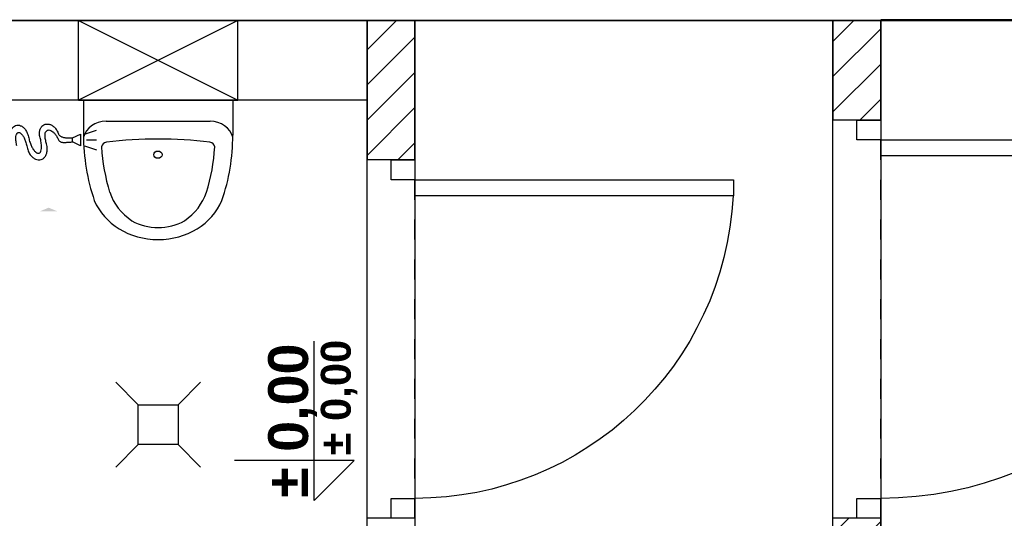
# Model space of a CAD drawing. Header units: millimetres. Extents: x 599892 to 1424040, y -105982 to -25022.
# Tile 6 of 25: x 602229 to 602476, y -27212 to -27087. Entities that reach past the tile are written whole.
import ezdxf

# ---------------------------------------------------------------- set-up
doc = ezdxf.new("R2010")
doc.units = ezdxf.units.MM
doc.header["$MEASUREMENT"] = 0
doc.linetypes.add('Przerywana 1_100', pattern=[100, 50, -50])
for name, color, linetype, lineweight in [('Drzwi ArchiCAD', 7, 'Continuous', 25), ('Drzwi ArchiCAD_Nr_pióra__21', 7, 'Continuous', 25), ('Drzwi ArchiCAD_Nr_pióra__3', 7, 'Continuous', 25), ('Drzwi ArchiCAD_Nr_pióra__4', 7, 'Continuous', 25), ('Drzwi ArchiCAD_Nr_pióra__82', 7, 'Continuous', 25), ('Opisy', 7, 'Continuous', 25), ('Opisy_Nr_pióra__6', 7, 'Continuous', 25), ('Poziomy_Nr_pióra__240', 7, 'Continuous', 25), ('Wymiary_Nr_pióra__6', 7, 'Continuous', 25), ('Wyposażenie_Nr_pióra__43', 7, 'Continuous', 25), ('Ściany_Nr_pióra__20', 7, 'Continuous', 25), ('Ściany_Nr_pióra__21', 7, 'Continuous', 25)]:
    doc.layers.add(name, color=color, linetype=linetype, lineweight=lineweight)
doc.styles.add('GENERATED_STYLE_2', font='arialbd.ttf')
pattern_1 = [(45, (600207.518, -59625.8733), (-4.4194174, 4.4194174), [])]

# ---------------------------------------------------------------- blocks, each defined once
blk = doc.blocks.new('D1 Drzwi proste 13_19')
at = {"layer": 'Drzwi ArchiCAD_Nr_pióra__21', "linetype": 'Continuous'}
for p, q in [((-500, 0), (-500, -60)), ((500, 0), (500, -60))]:
    blk.add_line(p, q, dxfattribs=at)
at = {"layer": 'Drzwi ArchiCAD_Nr_pióra__3', "linetype": 'Continuous'}
blk.add_arc((450, 0), 900, 92.5473, 180, dxfattribs=at)
at = {"layer": 'Drzwi ArchiCAD_Nr_pióra__4', "linetype": 'Continuous'}
for p, q in [((450, 900), (410, 900)), ((410, 900), (410, 0)), ((450, 0), (450, 900)), ((-450, 0), (-500, 0)), ((-500, 0), (-500, -60)), ((-450, -60), (-450, 0)), ((410, 0), (450, 0)), ((500, 0), (450, 0)), ((450, 0), (450, -60)), ((500, -60), (500, 0)), ((-500, -60), (-450, -60)), ((450, -60), (500, -60))]:
    blk.add_line(p, q, dxfattribs=at)
at = {"layer": 'Drzwi ArchiCAD_Nr_pióra__82', "linetype": 'Przerywana 1_100'}
for p, q in [((-500, 0), (500, 0)), ((-500, -120), (500, -120))]:
    blk.add_line(p, q, dxfattribs=at)
blk = doc.blocks.new('D1 Drzwi proste 13_21')
at = {"layer": 'Drzwi ArchiCAD_Nr_pióra__21', "linetype": 'Continuous'}
for p, q in [((-450, 0), (-450, -60)), ((450, 0), (450, -60))]:
    blk.add_line(p, q, dxfattribs=at)
at = {"layer": 'Drzwi ArchiCAD_Nr_pióra__3', "linetype": 'Continuous'}
blk.add_arc((400, 0), 800, 92.866, 180, dxfattribs=at)
at = {"layer": 'Drzwi ArchiCAD_Nr_pióra__4', "linetype": 'Continuous'}
for p, q in [((400, 800), (360, 800)), ((360, 800), (360, 0)), ((400, 0), (400, 800)), ((-400, 0), (-450, 0)), ((-450, 0), (-450, -60)), ((-400, -60), (-400, 0)), ((360, 0), (400, 0)), ((450, 0), (400, 0)), ((400, 0), (400, -60)), ((450, -60), (450, 0)), ((-450, -60), (-400, -60)), ((400, -60), (450, -60))]:
    blk.add_line(p, q, dxfattribs=at)
at = {"layer": 'Drzwi ArchiCAD_Nr_pióra__82', "linetype": 'Przerywana 1_100'}
for p, q in [((-450, 0), (450, 0)), ((-450, -120), (450, -120))]:
    blk.add_line(p, q, dxfattribs=at)

msp = doc.modelspace()

# ---------------------------------------------------------------- hatches: boundary and pattern name
at = {"layer": 'Ściany_Nr_pióra__20', "linetype": 'Continuous'}
h = msp.add_hatch(dxfattribs=at)
h.set_pattern_fill('Bloczki_ceramiczne', color=256, scale=0.1, angle=90, style=0, pattern_type=2)
h.set_pattern_definition(pattern_1)
h.paths.add_polyline_path([(602315.81, -27086.97), (602315.81, -27121.97), (602321.81, -27121.97), (602327.81, -27121.97), (602327.81, -27086.97)])
h = msp.add_hatch(dxfattribs=at)
h.set_pattern_fill('Bloczki_ceramiczne', color=256, scale=0.1, angle=90, style=0, pattern_type=2)
h.set_pattern_definition(pattern_1)
h.paths.add_polyline_path([(602432.81, -27086.97), (602432.81, -27111.97), (602438.81, -27111.97), (602444.81, -27111.97), (602444.81, -27086.97)])
h = msp.add_hatch(dxfattribs=at)
h.set_pattern_fill('Bloczki_ceramiczne', color=256, scale=0.1, angle=90, style=0, pattern_type=2)
h.set_pattern_definition(pattern_1)
h.paths.add_polyline_path([(602444.81, -27301.97), (602444.81, -27211.97), (602438.81, -27211.97), (602432.81, -27211.97), (602432.81, -27289.97)])

# ---------------------------------------------------------------- linework, layer by layer
at = {"layer": 'Opisy', "linetype": 'Continuous'}
for p, q in [((602315.81, -27086.97), (602210.81, -27086.97)), ((602315.81, -27289.97), (602315.81, -27086.97)), ((602432.81, -27086.97), (602327.81, -27086.97)), ((602327.81, -27086.97), (602327.81, -27289.97)), ((602432.81, -27289.97), (602432.81, -27086.97)), ((602562.81, -27086.77), (602444.81, -27086.77)), ((602444.81, -27086.77), (602444.81, -27322.77))]:
    msp.add_line(p, q, dxfattribs=at)
at = {"layer": 'Opisy_Nr_pióra__6', "linetype": 'Continuous', "extrusion": (0, 0, -1)}
msp.add_solid([(-602233.69, -27134.85), (-602237.93, -27134.85), (-602235.81, -27133.97)], dxfattribs=at)
at = {"layer": 'Poziomy_Nr_pióra__240', "linetype": 'Continuous'}
for p, q in [((602302.51, -27197.48), (602302.51, -27167.48)), ((602312.51, -27197.48), (602282.51, -27197.48)), ((602312.51, -27197.48), (602302.51, -27207.48)), ((602302.51, -27207.48), (602302.51, -27197.48))]:
    msp.add_line(p, q, dxfattribs=at)
at = {"layer": 'Wyposażenie_Nr_pióra__43', "linetype": 'Continuous'}
for p, q in [((602283.31, -27086.97), (602243.31, -27106.97)), ((602243.31, -27106.97), (602243.31, -27086.97)), ((602243.31, -27086.97), (602283.31, -27106.97)), ((602243.31, -27086.97), (602283.31, -27086.97)), ((602283.31, -27106.97), (602283.31, -27086.97)), ((602315.81, -27106.97), (602210.81, -27106.97)), ((602243.31, -27106.97), (602283.31, -27106.97)), ((602244.56, -27106.97), (602244.56, -27115.77)), ((602282.06, -27106.97), (602244.56, -27106.97)), ((602251.1, -27106.97), (602275.52, -27106.97)), ((602282.06, -27106.97), (602282.06, -27115.77)), ((602244.81, -27115.47), (602247.81, -27114.47)), ((602276.37, -27112.29), (602250.24, -27112.29)), ((602241.81, -27116.47), (602243.81, -27115.47)), ((602241.81, -27117.47), (602241.81, -27116.47)), ((602243.81, -27115.47), (602243.81, -27118.47)), ((602245.31, -27116.97), (602247.81, -27116.97)), ((602243.81, -27118.47), (602241.81, -27117.47)), ((602244.81, -27118.47), (602247.81, -27119.47)), ((602258.31, -27183.47), (602252.65, -27177.81)), ((602268.31, -27183.47), (602273.96, -27177.81)), ((602258.31, -27193.47), (602258.31, -27183.47)), ((602258.31, -27183.47), (602268.31, -27183.47)), ((602268.31, -27183.47), (602268.31, -27193.47)), ((602258.31, -27193.47), (602252.65, -27199.13)), ((602268.31, -27193.47), (602258.31, -27193.47)), ((602268.31, -27193.47), (602273.96, -27199.13))]:
    msp.add_line(p, q, dxfattribs=at)
for centre, major_axis, start_param, end_param in [((602250.24, -27117.35), (-5.83, 0), 4.712389, 6.061397), ((602276.37, -27117.35), (-5.83, 0), 3.363381, 4.712389), ((602311.57, -27115.77), (-67.01, 0), 0, 0.28569), ((602263.31, -27196.38), (-91.59, 0), 4.570129, 4.854649), ((602215.05, -27115.77), (-67.01, 0), 2.855903, 3.141593), ((602250.6, -27118.84), (-1.52, 0), 4.895254, 6.197388), ((602313.3, -27115.83), (-64.3, 0), 0.051883, 0.258047), ((602213.31, -27115.83), (-64.3, 0), 2.883545, 3.089709), ((602276.02, -27118.84), (-1.52, 0), 3.22739, 4.529524), ((602266.7, -27126.24), (-16.15, 0), 0.27757, 0.90349), ((602259.91, -27126.24), (-16.15, 0), 2.238102, 2.864023), ((602263.31, -27127.14), (-17.05, 0), 0.347487, 2.794105), ((602263.31, -27128.45), (-12.1, 0), 0.993922, 2.14767)]:
    msp.add_ellipse(centre, major_axis=major_axis, ratio=0.869531, start_param=start_param, end_param=end_param, dxfattribs=at)
msp.add_ellipse((602263.26, -27120.66), major_axis=(-1.05, 0), ratio=0.869531, dxfattribs=at)
for points, knots in [([(602226.31, -27116.47), (602226.22, -27116.18), (602226.17, -27115.88), (602226.16, -27115.57), (602226.16, -27115.31), (602226.18, -27115.04), (602226.25, -27114.79), (602226.31, -27114.56), (602226.41, -27114.34), (602226.53, -27114.15), (602226.65, -27113.96), (602226.8, -27113.8), (602226.97, -27113.66), (602227.13, -27113.53), (602227.31, -27113.43), (602227.51, -27113.36), (602227.7, -27113.29), (602227.91, -27113.26), (602228.12, -27113.26), (602228.34, -27113.26), (602228.56, -27113.3), (602228.76, -27113.38), (602228.99, -27113.46), (602229.2, -27113.59), (602229.39, -27113.74), (602229.61, -27113.92), (602229.8, -27114.13), (602229.97, -27114.36), (602230.17, -27114.64), (602230.33, -27114.95), (602230.45, -27115.27), (602230.61, -27115.65), (602230.73, -27116.06), (602230.81, -27116.47)], [0, 0, 0, 0, 1, 1, 1, 2, 2, 2, 3, 3, 3, 4, 4, 4, 5, 5, 5, 6, 6, 6, 7, 7, 7, 8, 8, 8, 9, 9, 9, 10, 10, 10, 11, 11, 11, 11]), ([(602233.81, -27116.97), (602233.68, -27116.6), (602233.59, -27116.22), (602233.54, -27115.83), (602233.5, -27115.51), (602233.49, -27115.19), (602233.53, -27114.87), (602233.56, -27114.61), (602233.63, -27114.35), (602233.74, -27114.1), (602233.83, -27113.89), (602233.96, -27113.69), (602234.12, -27113.52), (602234.27, -27113.37), (602234.44, -27113.24), (602234.64, -27113.15), (602234.83, -27113.05), (602235.04, -27113), (602235.25, -27112.98), (602235.47, -27112.95), (602235.7, -27112.97), (602235.91, -27113.02), (602236.15, -27113.07), (602236.38, -27113.16), (602236.59, -27113.28), (602236.83, -27113.42), (602237.05, -27113.59), (602237.25, -27113.78), (602237.47, -27113.99), (602237.66, -27114.24), (602237.83, -27114.5), (602238.02, -27114.81), (602238.18, -27115.13), (602238.31, -27115.47)], [0, 0, 0, 0, 1, 1, 1, 2, 2, 2, 3, 3, 3, 4, 4, 4, 5, 5, 5, 6, 6, 6, 7, 7, 7, 8, 8, 8, 9, 9, 9, 10, 10, 10, 11, 11, 11, 11]), ([(602235.31, -27117.97), (602235.19, -27117.61), (602235.08, -27117.23), (602235.01, -27116.85), (602234.95, -27116.56), (602234.91, -27116.26), (602234.9, -27115.96), (602234.89, -27115.73), (602234.91, -27115.5), (602234.96, -27115.27), (602235, -27115.1), (602235.06, -27114.94), (602235.17, -27114.8), (602235.25, -27114.69), (602235.36, -27114.59), (602235.49, -27114.53), (602235.61, -27114.47), (602235.76, -27114.45), (602235.9, -27114.46), (602236.06, -27114.47), (602236.22, -27114.52), (602236.36, -27114.59), (602236.55, -27114.67), (602236.71, -27114.78), (602236.87, -27114.91), (602237.05, -27115.06), (602237.22, -27115.23), (602237.38, -27115.42), (602237.56, -27115.63), (602237.72, -27115.86), (602237.87, -27116.1), (602238.03, -27116.38), (602238.18, -27116.67), (602238.31, -27116.97)], [0, 0, 0, 0, 1, 1, 1, 2, 2, 2, 3, 3, 3, 4, 4, 4, 5, 5, 5, 6, 6, 6, 7, 7, 7, 8, 8, 8, 9, 9, 9, 10, 10, 10, 11, 11, 11, 11]), ([(602227.81, -27118.47), (602227.73, -27118.1), (602227.66, -27117.73), (602227.62, -27117.36), (602227.58, -27117.06), (602227.57, -27116.76), (602227.58, -27116.46), (602227.59, -27116.24), (602227.61, -27116.01), (602227.67, -27115.79), (602227.71, -27115.64), (602227.77, -27115.48), (602227.86, -27115.35), (602227.94, -27115.25), (602228.03, -27115.16), (602228.14, -27115.12), (602228.25, -27115.09), (602228.37, -27115.09), (602228.48, -27115.12), (602228.63, -27115.17), (602228.75, -27115.25), (602228.86, -27115.35), (602229.01, -27115.48), (602229.14, -27115.63), (602229.26, -27115.79), (602229.4, -27116), (602229.53, -27116.23), (602229.64, -27116.46), (602229.78, -27116.75), (602229.9, -27117.05), (602230, -27117.36), (602230.12, -27117.72), (602230.22, -27118.09), (602230.31, -27118.47)], [0, 0, 0, 0, 1, 1, 1, 2, 2, 2, 3, 3, 3, 4, 4, 4, 5, 5, 5, 6, 6, 6, 7, 7, 7, 8, 8, 8, 9, 9, 9, 10, 10, 10, 11, 11, 11, 11]), ([(602230.81, -27116.47), (602230.89, -27116.86), (602231, -27117.24), (602231.13, -27117.61), (602231.24, -27117.94), (602231.36, -27118.25), (602231.51, -27118.56), (602231.64, -27118.83), (602231.79, -27119.08), (602231.95, -27119.32), (602232.08, -27119.52), (602232.23, -27119.71), (602232.4, -27119.87), (602232.53, -27120), (602232.68, -27120.12), (602232.85, -27120.2), (602232.97, -27120.27), (602233.11, -27120.31), (602233.26, -27120.31), (602233.38, -27120.3), (602233.5, -27120.25), (602233.6, -27120.17), (602233.72, -27120.07), (602233.8, -27119.92), (602233.85, -27119.77), (602233.94, -27119.56), (602233.97, -27119.34), (602233.99, -27119.12), (602234.02, -27118.81), (602234.01, -27118.5), (602233.99, -27118.19), (602233.95, -27117.78), (602233.89, -27117.37), (602233.81, -27116.97)], [0, 0, 0, 0, 1, 1, 1, 2, 2, 2, 3, 3, 3, 4, 4, 4, 5, 5, 5, 6, 6, 6, 7, 7, 7, 8, 8, 8, 9, 9, 9, 10, 10, 10, 11, 11, 11, 11]), ([(602238.31, -27116.97), (602238.35, -27117.06), (602238.4, -27117.14), (602238.47, -27117.21), (602238.53, -27117.27), (602238.6, -27117.33), (602238.67, -27117.38), (602238.75, -27117.43), (602238.83, -27117.47), (602238.92, -27117.5), (602239.01, -27117.53), (602239.11, -27117.55), (602239.2, -27117.56), (602239.31, -27117.58), (602239.41, -27117.59), (602239.51, -27117.59), (602239.63, -27117.6), (602239.74, -27117.6), (602239.86, -27117.59), (602239.98, -27117.59), (602240.1, -27117.58), (602240.22, -27117.57), (602240.35, -27117.56), (602240.47, -27117.55), (602240.6, -27117.54), (602240.73, -27117.53), (602240.86, -27117.52), (602241, -27117.51), (602241.13, -27117.5), (602241.26, -27117.49), (602241.4, -27117.48), (602241.53, -27117.48), (602241.67, -27117.47), (602241.81, -27117.47)], [0, 0, 0, 0, 1, 1, 1, 2, 2, 2, 3, 3, 3, 4, 4, 4, 5, 5, 5, 6, 6, 6, 7, 7, 7, 8, 8, 8, 9, 9, 9, 10, 10, 10, 11, 11, 11, 11]), ([(602238.47, -27115.72), (602238.53, -27115.79), (602238.6, -27115.86), (602238.67, -27115.92), (602238.75, -27115.99), (602238.83, -27116.04), (602238.92, -27116.09), (602239.01, -27116.14), (602239.1, -27116.18), (602239.2, -27116.21), (602239.3, -27116.25), (602239.41, -27116.28), (602239.51, -27116.31), (602239.63, -27116.34), (602239.74, -27116.36), (602239.86, -27116.38), (602239.98, -27116.4), (602240.1, -27116.41), (602240.22, -27116.42), (602240.35, -27116.44), (602240.47, -27116.44), (602240.6, -27116.45), (602240.73, -27116.46), (602240.86, -27116.46), (602241, -27116.47), (602241.13, -27116.47), (602241.26, -27116.47), (602241.4, -27116.47), (602241.54, -27116.47), (602241.67, -27116.47), (602241.81, -27116.47)], [1, 1, 1, 1, 2, 2, 2, 3, 3, 3, 4, 4, 4, 5, 5, 5, 6, 6, 6, 7, 7, 7, 8, 8, 8, 9, 9, 9, 10, 10, 10, 11, 11, 11, 11]), ([(602230.31, -27118.47), (602230.39, -27118.89), (602230.51, -27119.3), (602230.67, -27119.7), (602230.81, -27120.04), (602230.98, -27120.36), (602231.19, -27120.66), (602231.37, -27120.92), (602231.58, -27121.15), (602231.82, -27121.36), (602232.02, -27121.53), (602232.25, -27121.68), (602232.5, -27121.79), (602232.73, -27121.89), (602232.97, -27121.95), (602233.21, -27121.97), (602233.44, -27121.99), (602233.67, -27121.97), (602233.89, -27121.91), (602234.11, -27121.84), (602234.32, -27121.73), (602234.5, -27121.59), (602234.69, -27121.44), (602234.86, -27121.25), (602234.99, -27121.04), (602235.14, -27120.79), (602235.25, -27120.52), (602235.32, -27120.25), (602235.4, -27119.91), (602235.44, -27119.57), (602235.44, -27119.22), (602235.44, -27118.8), (602235.39, -27118.38), (602235.31, -27117.97)], [0, 0, 0, 0, 1, 1, 1, 2, 2, 2, 3, 3, 3, 4, 4, 4, 5, 5, 5, 6, 6, 6, 7, 7, 7, 8, 8, 8, 9, 9, 9, 10, 10, 10, 11, 11, 11, 11])]:
    msp.add_open_spline(points, degree=3, knots=knots, dxfattribs=at)
msp.add_open_spline([(602238.31, -27115.47), (602238.35, -27115.56), (602238.41, -27115.64), (602238.47, -27115.72)], degree=3, dxfattribs=at)
at = {"layer": 'Ściany_Nr_pióra__21', "linetype": 'Continuous'}
for p, q in [((602438.81, -27111.97), (602432.81, -27111.97)), ((602444.81, -27111.97), (602438.81, -27111.97)), ((602321.81, -27121.97), (602315.81, -27121.97)), ((602327.81, -27121.97), (602321.81, -27121.97)), ((602321.81, -27211.97), (602315.81, -27211.97)), ((602327.81, -27211.97), (602321.81, -27211.97)), ((602438.81, -27211.97), (602432.81, -27211.97)), ((602444.81, -27211.97), (602438.81, -27211.97))]:
    msp.add_line(p, q, dxfattribs=at)
at = {"layer": 'Ściany_Nr_pióra__21', "linetype": 'Continuous', "flags": 128}
for points in [[(602188.81, -27086.97), (602385.81, -27086.97)], [(602327.81, -27086.97), (602315.81, -27086.97)], [(602315.81, -27086.97), (602315.81, -27121.97)], [(602327.81, -27121.97), (602327.81, -27086.97)], [(602385.81, -27086.97), (602562.81, -27086.97)], [(602444.81, -27086.97), (602432.81, -27086.97)], [(602432.81, -27086.97), (602432.81, -27111.97)], [(602444.81, -27111.97), (602444.81, -27086.97)], [(602444.81, -27301.97), (602444.81, -27211.97)]]:
    msp.add_lwpolyline(points, dxfattribs=at)

# ---------------------------------------------------------------- block references
at = {"layer": 'Drzwi ArchiCAD', "linetype": 'Continuous', "xscale": -0.1, "yscale": 0.1, "zscale": 100, "rotation": 270}
for name, p in [('D1 Drzwi proste 13_19', (602444.81, -27161.97)), ('D1 Drzwi proste 13_21', (602327.81, -27166.97))]:
    msp.add_blockref(name, p, dxfattribs=at)

# ---------------------------------------------------------------- texts
at = {"layer": 'Poziomy_Nr_pióra__240', "linetype": 'Continuous', "style": 'GENERATED_STYLE_2'}
msp.add_text('± 0,00', height=10, rotation=90, dxfattribs=at).set_placement((602300.95, -27206.82))
at = {"layer": 'Wymiary_Nr_pióra__6', "linetype": 'Continuous', "style": 'GENERATED_STYLE_2'}
msp.add_text('± 0,00', height=7.5, rotation=90, dxfattribs=at).set_placement((602311.68, -27196.19))

doc.saveas('drawing.dxf')
